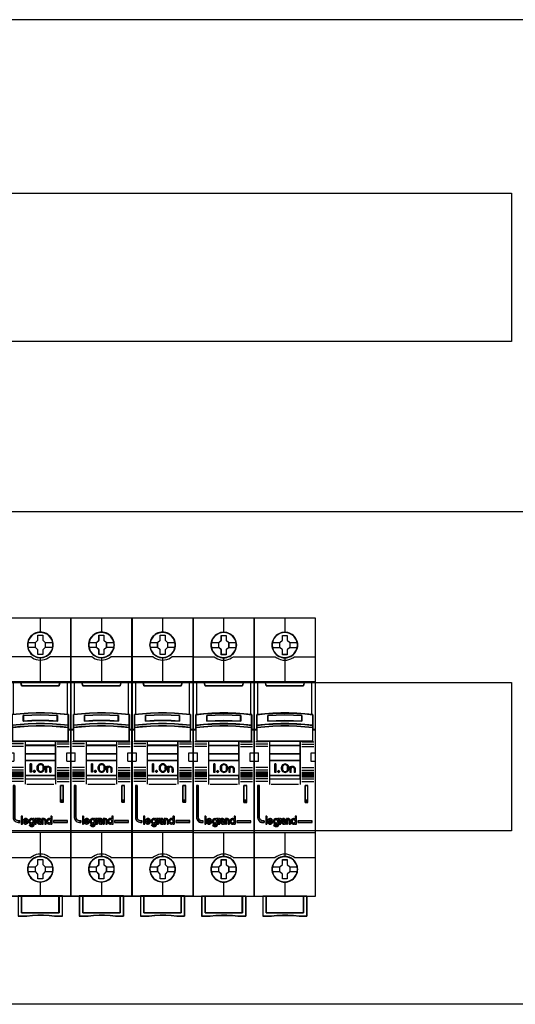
# Model space of a CAD drawing. Header units: millimetres. Extents: x 203 to 3426, y 719 to 2381.
# Tile 34 of 185: x 2545 to 2560, y 1078 to 1108. Entities that reach past the tile are written whole.
import ezdxf

# ---------------------------------------------------------------- set-up
doc = ezdxf.new("R2010")
doc.units = ezdxf.units.MM
doc.layers.add('45', color=7, linetype='Continuous')
doc.layers.add('E_Legrand_obudowy', color=7, linetype='Continuous')

# ---------------------------------------------------------------- blocks, each defined once
blk = doc.blocks.new('XL3 160 wnękowa 6x24M')
at = {"layer": 'E_Legrand_obudowy'}
for points in [[(256.55, -422.17), (-257.68, -422.17)], [(-215.64, -475), (215.55, -475), (215.55, -520.11), (-215.64, -520.11), (-215.64, -475)], [(256.55, -571.91), (-257.68, -571.91)], [(-215.64, -623.89), (215.55, -623.89), (215.55, -669), (-215.64, -669), (-215.64, -623.89)], [(256.55, -721.83), (-257.68, -721.83)]]:
    blk.add_lwpolyline(points, dxfattribs=at)
blk = doc.blocks.new('S301 TX3')
at = {"layer": '45', "color": 7}
for points in [[(17.99, 40.87), (0, 40.87), (0, -40.87), (17.99, -40.87), (17.99, 40.87)], [(12.8, 32.97), (12.78, 33.42), (12.7, 33.88), (12.55, 34.31), (12.36, 34.73), (12.13, 35.12), (11.85, 35.47), (11.52, 35.79), (11.15, 36.07), (10.78, 36.31), (10.34, 36.5), (9.91, 36.62), (9.45, 36.71), (9, 36.73), (8.54, 36.71), (8.09, 36.62), (7.64, 36.5), (7.23, 36.31), (6.84, 36.07), (6.48, 35.79), (6.14, 35.47), (5.87, 35.12), (5.63, 34.73), (5.43, 34.31), (5.31, 33.88), (5.22, 33.42), (5.19, 32.97), (5.22, 32.53), (5.31, 32.09), (5.43, 31.65), (5.63, 31.24), (5.87, 30.84), (6.14, 30.48), (6.48, 30.16), (6.84, 29.88), (7.23, 29.65), (7.64, 29.47), (8.09, 29.33), (8.54, 29.24), (9, 29.22), (9.45, 29.24), (9.91, 29.33), (10.34, 29.47), (10.78, 29.65), (11.15, 29.88), (11.52, 30.16), (11.85, 30.48), (12.13, 30.84), (12.36, 31.24), (12.55, 31.65), (12.7, 32.09), (12.78, 32.53), (12.8, 32.97)], [(12.8, 32.97), (12.78, 33.42), (12.7, 33.88), (12.55, 34.31), (12.36, 34.73), (12.13, 35.12), (11.85, 35.47), (11.52, 35.79), (11.15, 36.07), (10.78, 36.31), (10.34, 36.5), (9.91, 36.62), (9.45, 36.71), (9, 36.73), (8.54, 36.71), (8.09, 36.62), (7.64, 36.5), (7.23, 36.31), (6.84, 36.07), (6.48, 35.79), (6.14, 35.47), (5.87, 35.12), (5.63, 34.73), (5.43, 34.31), (5.31, 33.88), (5.22, 33.42), (5.19, 32.97), (5.22, 32.53), (5.31, 32.09), (5.43, 31.65), (5.63, 31.24), (5.87, 30.84), (6.14, 30.48), (6.48, 30.16), (6.84, 29.88), (7.23, 29.65), (7.64, 29.47), (8.09, 29.33), (8.54, 29.24), (9, 29.22), (9.45, 29.24), (9.91, 29.33), (10.34, 29.47), (10.78, 29.65), (11.15, 29.88), (11.52, 30.16), (11.85, 30.48), (12.13, 30.84), (12.36, 31.24), (12.55, 31.65), (12.7, 32.09), (12.78, 32.53), (12.8, 32.97)], [(8.28, 35.83), (9.73, 35.83), (9.73, 34.4), (10.45, 33.7), (10.45, 32.27), (9.73, 31.55), (9.73, 30.13), (8.28, 30.13), (8.28, 31.55), (7.54, 32.27), (7.54, 33.7), (8.28, 34.4), (8.28, 35.83)], [(8.28, 35.83), (9.73, 35.83), (9.73, 35.83), (9.73, 34.4), (9.73, 34.4), (10.45, 33.7), (10.45, 33.7), (10.45, 32.27), (10.45, 32.27), (9.73, 31.55), (9.73, 31.55), (9.73, 30.13), (9.73, 30.13), (8.28, 30.13), (8.28, 30.13), (8.28, 31.55), (8.28, 31.55), (7.54, 32.27), (7.54, 32.27), (7.54, 33.7), (7.54, 33.7), (8.28, 34.4), (8.28, 34.4), (8.28, 35.83), (8.28, 35.83)], [(8.29, 35.81), (9.72, 35.81), (9.72, 34.39), (10.43, 33.69), (10.43, 32.27), (9.72, 31.56), (9.72, 30.15), (8.29, 30.15), (8.29, 31.56), (7.56, 32.27), (7.56, 33.69), (8.29, 34.39), (8.29, 35.81)], [(7.81, 12.97), (10.17, 12.97), (12.53, 12.88), (14.89, 12.72), (17.24, 12.49), (17.24, 9.35), (17.24, 8.68), (17.24, 8.05), (17.99, 8.05), (17.99, 22.17), (16.98, 22.17), (14.81, 22.17), (14.49, 20.99), (3.49, 20.99), (3.18, 22.17), (1, 22.17), (0, 22.17), (0, 8.05), (0.75, 8.05), (0.75, 8.68), (0.75, 9.35), (0.75, 12.49), (3.09, 12.72), (5.45, 12.88), (7.81, 12.97)], [(3.49, 20.95), (14.5, 20.95), (14.82, 22.17), (8.99, 22.17), (3.17, 22.17), (3.49, 20.95)], [(12.53, 9.75), (14.89, 9.59), (17.24, 9.35), (17.24, 12.51), (14.89, 12.74), (12.53, 12.91), (10.17, 13), (7.81, 13), (5.45, 12.91), (3.09, 12.74), (0.74, 12.51), (0.74, 9.35), (3.09, 9.59), (5.45, 9.75), (7.81, 9.83), (10.17, 9.83), (12.53, 9.75)], [(14, 12.22), (14, 10.55), (11.5, 10.69), (8.99, 10.73), (6.49, 10.69), (3.99, 10.55), (3.99, 12.22), (6.49, 12.36), (8.99, 12.41), (11.5, 12.36), (14, 12.22)], [(11.5, 10.69), (14, 10.55), (14, 12.22), (11.5, 12.36), (8.99, 12.41), (6.49, 12.36), (3.99, 12.22), (3.99, 10.55), (6.49, 10.69), (8.99, 10.73), (11.5, 10.69)], [(14.89, 9.62), (12.53, 9.78), (10.17, 9.87), (7.81, 9.87), (5.45, 9.78), (3.09, 9.62), (0.74, 9.37), (0.74, 8.68), (3.09, 8.93), (5.45, 9.09), (7.81, 9.18), (10.17, 9.18), (12.53, 9.09), (14.89, 8.93), (17.24, 8.68), (17.24, 9.37), (14.89, 9.62)], [(12.53, 9.12), (10.17, 9.2), (7.81, 9.2), (5.45, 9.12), (3.09, 8.96), (0.74, 8.71), (0.74, 8.08), (0.74, 4.69), (4.5, 4.69), (13.49, 4.69), (17.24, 4.69), (17.24, 8.08), (17.24, 8.71), (14.89, 8.96), (12.53, 9.12)], [(4.49, 3.43), (13.5, 3.43), (13.5, 4.72), (4.49, 4.72), (4.49, 3.43)], [(13.5, 3.47), (4.49, 3.47), (4.49, 0.96), (13.5, 0.96), (13.5, 3.47)], [(13.5, 1), (4.49, 1), (4.49, -1), (13.5, -1), (13.5, 1)], [(4.49, -5.43), (13.5, -5.43), (13.5, -0.96), (4.49, -0.96), (4.49, -5.43)], [(6.35, -1.98), (6.35, -4.48), (6.05, -4.48), (6.05, -1.98), (6.35, -1.98)], [(10.05, -2.72), (10.09, -2.97), (10.09, -3.48), (10.05, -3.74), (9.94, -3.98), (9.79, -4.19), (9.58, -4.34), (9.33, -4.44), (9.07, -4.48), (8.8, -4.44), (8.56, -4.34), (8.35, -4.19), (8.19, -3.98), (8.09, -3.74), (8.05, -3.48), (8.05, -2.97), (8.09, -2.72), (8.19, -2.48), (8.35, -2.27), (8.56, -2.12), (8.8, -2.02), (9.07, -1.98), (9.33, -2.02), (9.58, -2.12), (9.79, -2.27), (9.94, -2.48), (10.05, -2.72)], [(9.83, -3.49), (9.83, -2.97), (9.79, -2.75), (9.69, -2.54), (9.52, -2.37), (9.3, -2.26), (9.07, -2.22), (8.83, -2.26), (8.62, -2.37), (8.44, -2.54), (8.34, -2.75), (8.3, -2.97), (8.3, -3.49), (8.34, -3.71), (8.44, -3.92), (8.62, -4.09), (8.83, -4.2), (9.07, -4.23), (9.3, -4.2), (9.52, -4.09), (9.69, -3.92), (9.79, -3.71), (9.83, -3.49)], [(11.01, -2.77), (11.26, -2.72), (11.5, -2.74), (11.74, -2.84), (11.92, -3.01), (12.04, -3.23), (12.08, -3.48), (12.08, -4.48), (11.82, -4.48), (11.82, -3.48), (11.78, -3.28), (11.68, -3.11), (11.51, -3), (11.31, -2.96), (11.11, -3), (10.96, -3.11), (10.84, -3.28), (10.8, -3.48), (10.8, -4.48), (10.55, -4.48), (10.55, -2.72), (10.8, -2.72), (10.8, -2.91), (11.01, -2.77)], [(13.5, -5.39), (4.49, -5.39), (4.49, -6.42), (13.5, -6.42), (13.5, -5.39)], [(7.43, -4.08), (7.47, -4.21), (7.43, -4.34), (7.34, -4.44), (7.2, -4.48), (7.06, -4.44), (6.97, -4.34), (6.93, -4.21), (6.97, -4.08), (7.06, -3.98), (7.2, -3.95), (7.34, -3.98), (7.43, -4.08)], [(2.93, -19.22), (2.93, -18.73), (2.52, -18.73), (2.25, -18.69), (2.01, -18.59), (1.8, -18.44), (1.64, -18.23), (1.53, -17.99), (1.5, -17.73), (1.5, -8.35), (1, -8.35), (1, -17.73), (1.03, -18.06), (1.14, -18.38), (1.32, -18.66), (1.57, -18.89), (1.86, -19.07), (2.18, -19.18), (2.52, -19.22), (2.93, -19.22)], [(14.95, -8.35), (14.95, -13.31), (15.79, -13.31), (15.79, -8.35), (14.95, -8.35)], [(15.61, -12.76), (15.64, -12.89), (15.61, -13.03), (15.51, -13.12), (15.37, -13.16), (15.24, -13.12), (15.15, -13.03), (15.11, -12.89), (15.15, -12.76), (15.24, -12.66), (15.37, -12.63), (15.51, -12.66), (15.61, -12.76)], [(3.71, -19.69), (3.71, -17.4), (3.41, -17.4), (3.41, -19.69), (3.71, -19.69)], [(16.99, -18.69), (12.86, -18.69), (12.86, -19.22), (16.99, -19.22), (16.99, -18.69)], [(12.79, -32.99), (12.77, -32.54), (12.7, -32.08), (12.54, -31.65), (12.36, -31.24), (12.13, -30.84), (11.85, -30.49), (11.52, -30.17), (11.15, -29.89), (10.77, -29.65), (10.34, -29.46), (9.91, -29.34), (9.45, -29.25), (8.99, -29.23), (8.54, -29.25), (8.09, -29.34), (7.64, -29.46), (7.22, -29.65), (6.83, -29.89), (6.47, -30.17), (6.14, -30.49), (5.87, -30.84), (5.62, -31.24), (5.43, -31.65), (5.3, -32.08), (5.21, -32.54), (5.19, -32.99), (5.21, -33.44), (5.3, -33.87), (5.43, -34.31), (5.62, -34.72), (5.87, -35.12), (6.14, -35.48), (6.47, -35.8), (6.83, -36.08), (7.22, -36.31), (7.64, -36.49), (8.09, -36.63), (8.54, -36.72), (8.99, -36.74), (9.45, -36.72), (9.91, -36.63), (10.34, -36.49), (10.77, -36.31), (11.15, -36.08), (11.52, -35.8), (11.85, -35.48), (12.13, -35.12), (12.36, -34.72), (12.54, -34.31), (12.7, -33.87), (12.77, -33.44), (12.79, -32.99)], [(12.79, -32.99), (12.77, -32.54), (12.7, -32.08), (12.54, -31.65), (12.36, -31.24), (12.13, -30.84), (11.85, -30.49), (11.52, -30.17), (11.15, -29.89), (10.77, -29.65), (10.34, -29.46), (9.91, -29.34), (9.45, -29.25), (8.99, -29.23), (8.54, -29.25), (8.09, -29.34), (7.64, -29.46), (7.22, -29.65), (6.83, -29.89), (6.47, -30.17), (6.14, -30.49), (5.87, -30.84), (5.62, -31.24), (5.43, -31.65), (5.3, -32.08), (5.21, -32.54), (5.19, -32.99), (5.21, -33.44), (5.3, -33.87), (5.43, -34.31), (5.62, -34.72), (5.87, -35.12), (6.14, -35.48), (6.47, -35.8), (6.83, -36.08), (7.22, -36.31), (7.64, -36.49), (8.09, -36.63), (8.54, -36.72), (8.99, -36.74), (9.45, -36.72), (9.91, -36.63), (10.34, -36.49), (10.77, -36.31), (11.15, -36.08), (11.52, -35.8), (11.85, -35.48), (12.13, -35.12), (12.36, -34.72), (12.54, -34.31), (12.7, -33.87), (12.77, -33.44), (12.79, -32.99)], [(12.77, -32.99), (12.75, -32.54), (12.68, -32.09), (12.52, -31.66), (12.35, -31.24), (12.11, -30.85), (11.83, -30.5), (11.5, -30.19), (11.14, -29.91), (10.76, -29.67), (10.33, -29.48), (9.9, -29.35), (9.45, -29.27), (8.99, -29.24), (8.54, -29.27), (8.09, -29.35), (7.64, -29.48), (7.23, -29.67), (6.84, -29.91), (6.48, -30.19), (6.15, -30.5), (5.88, -30.85), (5.64, -31.24), (5.44, -31.66), (5.32, -32.09), (5.23, -32.54), (5.2, -32.99), (5.23, -33.44), (5.32, -33.87), (5.44, -34.3), (5.64, -34.71), (5.88, -35.11), (6.15, -35.46), (6.48, -35.79), (6.84, -36.06), (7.23, -36.29), (7.64, -36.48), (8.09, -36.61), (8.54, -36.7), (8.99, -36.72), (9.45, -36.7), (9.9, -36.61), (10.33, -36.48), (10.76, -36.29), (11.14, -36.06), (11.5, -35.79), (11.83, -35.46), (12.11, -35.11), (12.35, -34.71), (12.52, -34.3), (12.68, -33.87), (12.75, -33.44), (12.77, -32.99)], [(8.28, -30.13), (9.72, -30.13), (9.72, -31.56), (10.45, -32.27), (10.45, -33.69), (9.72, -34.41), (9.72, -35.83), (8.28, -35.83), (8.28, -34.41), (7.54, -33.69), (7.54, -32.27), (8.28, -31.56), (8.28, -30.13)], [(8.28, -30.13), (9.72, -30.13), (9.72, -30.13), (9.72, -31.56), (9.72, -31.56), (10.45, -32.27), (10.45, -32.27), (10.45, -33.69), (10.45, -33.69), (9.72, -34.41), (9.72, -34.41), (9.72, -35.83), (9.72, -35.83), (8.28, -35.83), (8.28, -35.83), (8.28, -34.41), (8.28, -34.41), (7.54, -33.69), (7.54, -33.69), (7.54, -32.27), (7.54, -32.27), (8.28, -31.56), (8.28, -31.56), (8.28, -30.13), (8.28, -30.13)], [(8.29, -30.15), (9.71, -30.15), (9.71, -31.57), (10.43, -32.27), (10.43, -33.69), (9.71, -34.4), (9.71, -35.81), (8.29, -35.81), (8.29, -34.4), (7.55, -33.69), (7.55, -32.27), (8.29, -31.57), (8.29, -30.15)], [(14.5, -40.84), (14.5, -45.79), (3.49, -45.79), (3.49, -40.84), (2.49, -40.84), (2.49, -46.79), (5.04, -46.79), (6.66, -46.61), (8.29, -46.52), (9.92, -46.52), (11.55, -46.61), (13.18, -46.79), (15.49, -46.79), (15.49, -40.84), (14.5, -40.84)], [(8.99, -40.84), (3.49, -40.84), (3.49, -45.79), (14.5, -45.79), (14.5, -40.84), (8.99, -40.84)], [(14.5, -45.79), (14.5, -40.84), (8.99, -40.84), (3.49, -40.84), (3.49, -45.79), (14.5, -45.79)]]:
    blk.add_lwpolyline(points, close=True, dxfattribs=at)
at = {"layer": '45', "color": 139}
for points in [[(17.99, 40.87), (0, 40.87), (0, -40.87), (17.99, -40.87), (17.99, 40.87)], [(12.78, 32.97), (12.76, 33.42), (12.69, 33.87), (12.53, 34.3), (12.35, 34.72), (12.11, 35.11), (11.84, 35.46), (11.5, 35.77), (11.14, 36.05), (10.77, 36.29), (10.34, 36.48), (9.9, 36.61), (9.45, 36.69), (9, 36.72), (8.54, 36.69), (8.1, 36.61), (7.65, 36.48), (7.24, 36.29), (6.85, 36.05), (6.49, 35.77), (6.15, 35.46), (5.89, 35.11), (5.64, 34.72), (5.44, 34.3), (5.33, 33.87), (5.24, 33.42), (5.2, 32.97), (5.24, 32.53), (5.33, 32.09), (5.44, 31.66), (5.64, 31.25), (5.89, 30.85), (6.15, 30.5), (6.49, 30.18), (6.85, 29.9), (7.24, 29.67), (7.65, 29.48), (8.1, 29.35), (8.54, 29.26), (9, 29.24), (9.45, 29.26), (9.9, 29.35), (10.34, 29.48), (10.77, 29.67), (11.14, 29.9), (11.5, 30.18), (11.84, 30.5), (12.11, 30.85), (12.35, 31.25), (12.53, 31.66), (12.69, 32.09), (12.76, 32.53), (12.78, 32.97)], [(12.71, 32.97), (12.63, 33.69), (12.43, 34.38), (12.08, 35.01), (11.62, 35.57), (11.06, 36.02), (10.42, 36.36), (9.72, 36.57), (8.99, 36.64), (8.27, 36.57), (7.57, 36.36), (6.93, 36.02), (6.37, 35.57), (5.9, 35.01), (5.56, 34.38), (5.35, 33.69), (5.27, 32.97), (5.35, 32.26), (5.56, 31.57), (5.9, 30.94), (6.37, 30.38), (6.93, 29.93), (7.57, 29.59), (8.27, 29.38), (8.99, 29.31), (9.72, 29.38), (10.42, 29.59), (11.06, 29.93), (11.62, 30.38), (12.08, 30.94), (12.43, 31.57), (12.63, 32.26), (12.71, 32.97)], [(12.7, 32.98), (12.63, 33.69), (12.43, 34.38), (12.08, 35.02), (11.62, 35.57), (11.06, 36.02), (10.41, 36.36), (9.71, 36.57), (8.99, 36.64), (8.27, 36.57), (7.57, 36.36), (6.93, 36.02), (6.36, 35.57), (5.91, 35.02), (5.56, 34.38), (5.35, 33.69), (5.28, 32.98), (5.35, 32.26), (5.56, 31.57), (5.91, 30.95), (6.36, 30.38), (6.93, 29.93), (7.57, 29.6), (8.27, 29.38), (8.99, 29.31), (9.71, 29.38), (10.41, 29.6), (11.06, 29.93), (11.62, 30.38), (12.08, 30.95), (12.43, 31.57), (12.63, 32.26), (12.7, 32.98)], [(12.52, 9.1), (10.17, 9.18), (7.81, 9.18), (5.46, 9.1), (3.1, 8.94), (0.76, 8.7), (0.76, 8.07), (0.76, 4.7), (4.5, 4.7), (13.48, 4.7), (17.22, 4.7), (17.22, 8.07), (17.22, 8.7), (14.87, 8.94), (12.52, 9.1)], [(7.47, -4.21), (7.43, -4.08), (7.34, -3.98), (7.2, -3.95), (7.06, -3.98), (6.97, -4.08), (6.93, -4.21), (6.97, -4.34), (7.06, -4.44), (7.2, -4.48), (7.34, -4.44), (7.43, -4.34), (7.47, -4.21)], [(15.64, -12.89), (15.61, -12.76), (15.51, -12.66), (15.37, -12.63), (15.24, -12.66), (15.15, -12.76), (15.11, -12.89), (15.15, -13.03), (15.24, -13.12), (15.37, -13.16), (15.51, -13.12), (15.61, -13.03), (15.64, -12.89)], [(6.42, -19.4), (6.52, -19.39), (6.61, -19.36), (6.69, -19.32), (6.76, -19.26), (6.82, -19.18), (6.86, -19.11), (6.89, -19.01), (6.91, -18.91), (6.9, -18.82), (6.88, -18.72), (6.84, -18.64), (6.79, -18.54), (6.72, -18.48), (6.65, -18.43), (6.56, -18.39), (6.47, -18.37), (6.38, -18.37), (6.28, -18.39), (6.21, -18.43), (6.13, -18.48), (6.06, -18.54), (6.01, -18.64), (5.97, -18.72), (5.94, -18.82), (5.94, -18.91), (5.95, -19.01), (5.98, -19.11), (6.03, -19.18), (6.09, -19.26), (6.17, -19.32), (6.25, -19.36), (6.33, -19.39), (6.42, -19.4)], [(8.92, -19.12), (8.88, -18.98), (8.77, -18.87), (8.63, -18.83), (8.49, -18.87), (8.38, -18.98), (8.34, -19.12), (8.38, -19.26), (8.49, -19.36), (8.63, -19.4), (8.77, -19.36), (8.88, -19.26), (8.92, -19.12)], [(11.61, -19.4), (11.7, -19.39), (11.79, -19.36), (11.87, -19.32), (11.94, -19.26), (12, -19.18), (12.05, -19.11), (12.08, -19.01), (12.09, -18.91), (12.09, -18.82), (12.07, -18.72), (12.03, -18.64), (11.97, -18.54), (11.9, -18.48), (11.83, -18.43), (11.75, -18.39), (11.66, -18.37), (11.56, -18.37), (11.48, -18.39), (11.39, -18.43), (11.31, -18.48), (11.25, -18.54), (11.19, -18.64), (11.15, -18.72), (11.13, -18.82), (11.13, -18.91), (11.14, -19.01), (11.17, -19.11), (11.22, -19.18), (11.28, -19.26), (11.35, -19.32), (11.43, -19.36), (11.52, -19.39), (11.61, -19.4)], [(12.7, -32.98), (12.63, -32.26), (12.43, -31.57), (12.08, -30.94), (11.62, -30.38), (11.06, -29.93), (10.41, -29.59), (9.71, -29.38), (8.99, -29.31), (8.27, -29.38), (7.57, -29.59), (6.93, -29.93), (6.36, -30.38), (5.91, -30.94), (5.56, -31.57), (5.35, -32.26), (5.28, -32.98), (5.35, -33.69), (5.56, -34.38), (5.91, -35.01), (6.36, -35.57), (6.93, -36.02), (7.57, -36.36), (8.27, -36.57), (8.99, -36.65), (9.71, -36.57), (10.41, -36.36), (11.06, -36.02), (11.62, -35.57), (12.08, -35.01), (12.43, -34.38), (12.63, -33.69), (12.7, -32.98)]]:
    blk.add_lwpolyline(points, close=True, dxfattribs=at)
at = {"layer": '45', "color": 59}
for points in [[(17.97, 40.86), (0.02, 40.86), (0.02, -40.85), (17.97, -40.85), (17.97, 40.86)], [(7.81, 12.98), (10.17, 12.98), (12.52, 12.89), (14.87, 12.72), (17.22, 12.49), (17.22, 9.37), (17.22, 8.7), (17.22, 8.07), (17.97, 8.07), (17.97, 22.15), (16.97, 22.15), (14.8, 22.15), (14.48, 20.97), (3.51, 20.97), (3.19, 22.15), (1.02, 22.15), (0.02, 22.15), (0.02, 8.07), (0.76, 8.07), (0.76, 8.7), (0.76, 9.37), (0.76, 12.49), (3.1, 12.72), (5.46, 12.89), (7.81, 12.98)], [(3.49, 20.95), (14.5, 20.95), (14.82, 22.17), (8.99, 22.17), (3.17, 22.17), (3.49, 20.95)], [(12.53, 9.75), (14.89, 9.59), (17.24, 9.35), (17.24, 12.51), (14.89, 12.74), (12.53, 12.91), (10.17, 13), (7.81, 13), (5.45, 12.91), (3.09, 12.74), (0.74, 12.51), (0.74, 9.35), (3.09, 9.59), (5.45, 9.75), (7.81, 9.83), (10.17, 9.83), (12.53, 9.75)], [(14, 12.22), (14, 10.55), (11.5, 10.69), (8.99, 10.73), (6.49, 10.69), (3.99, 10.55), (3.99, 12.22), (6.49, 12.36), (8.99, 12.41), (11.5, 12.36), (14, 12.22)], [(11.5, 10.69), (14, 10.55), (14, 12.22), (11.5, 12.36), (8.99, 12.41), (6.49, 12.36), (3.99, 12.22), (3.99, 10.55), (6.49, 10.69), (8.99, 10.73), (11.5, 10.69)], [(11.49, 10.7), (13.98, 10.57), (13.98, 12.21), (11.49, 12.35), (8.99, 12.39), (6.5, 12.35), (4, 12.21), (4, 10.57), (6.5, 10.7), (8.99, 10.75), (11.49, 10.7)], [(14.89, 9.62), (12.53, 9.78), (10.17, 9.87), (7.81, 9.87), (5.45, 9.78), (3.09, 9.62), (0.74, 9.37), (0.74, 8.68), (3.09, 8.93), (5.45, 9.09), (7.81, 9.18), (10.17, 9.18), (12.53, 9.09), (14.89, 8.93), (17.24, 8.68), (17.24, 9.37), (14.89, 9.62)], [(12.53, 9.12), (10.17, 9.2), (7.81, 9.2), (5.45, 9.12), (3.09, 8.96), (0.74, 8.71), (0.74, 8.08), (0.74, 4.69), (4.5, 4.69), (13.49, 4.69), (17.24, 4.69), (17.24, 8.08), (17.24, 8.71), (14.89, 8.96), (12.53, 9.12)], [(14.87, 9.61), (12.52, 9.77), (10.17, 9.85), (7.81, 9.85), (5.46, 9.77), (3.1, 9.61), (0.76, 9.37), (0.76, 8.7), (3.1, 8.94), (5.46, 9.1), (7.81, 9.18), (10.17, 9.18), (12.52, 9.1), (14.87, 8.94), (17.22, 8.7), (17.22, 9.37), (14.87, 9.61)], [(4.49, 3.43), (13.5, 3.43), (13.5, 4.72), (4.49, 4.72), (4.49, 3.43)], [(13.5, 3.47), (4.49, 3.47), (4.49, 0.96), (13.5, 0.96), (13.5, 3.47)], [(4.5, 3.45), (13.48, 3.45), (13.48, 4.71), (4.5, 4.71), (4.5, 3.45)], [(13.48, 3.45), (4.5, 3.45), (4.5, 0.98), (13.48, 0.98), (13.48, 3.45)], [(13.5, 1), (4.49, 1), (4.49, -1), (13.5, -1), (13.5, 1)], [(13.48, 0.98), (4.5, 0.98), (4.5, -0.98), (13.48, -0.98), (13.48, 0.98)], [(4.49, -5.43), (13.5, -5.43), (13.5, -0.96), (4.49, -0.96), (4.49, -5.43)], [(6.35, -1.98), (6.35, -4.48), (6.05, -4.48), (6.05, -1.98), (6.35, -1.98)], [(10.05, -2.72), (10.09, -2.97), (10.09, -3.48), (10.05, -3.74), (9.94, -3.98), (9.79, -4.19), (9.58, -4.34), (9.33, -4.44), (9.07, -4.48), (8.8, -4.44), (8.56, -4.34), (8.35, -4.19), (8.19, -3.98), (8.09, -3.74), (8.05, -3.48), (8.05, -2.97), (8.09, -2.72), (8.19, -2.48), (8.35, -2.27), (8.56, -2.12), (8.8, -2.02), (9.07, -1.98), (9.33, -2.02), (9.58, -2.12), (9.79, -2.27), (9.94, -2.48), (10.05, -2.72)], [(9.83, -3.49), (9.83, -2.97), (9.79, -2.75), (9.69, -2.54), (9.52, -2.37), (9.3, -2.26), (9.07, -2.22), (8.83, -2.26), (8.62, -2.37), (8.44, -2.54), (8.34, -2.75), (8.3, -2.97), (8.3, -3.49), (8.34, -3.71), (8.44, -3.92), (8.62, -4.09), (8.83, -4.2), (9.07, -4.23), (9.3, -4.2), (9.52, -4.09), (9.69, -3.92), (9.79, -3.71), (9.83, -3.49)], [(9.81, -3.48), (9.81, -2.98), (9.78, -2.76), (9.68, -2.55), (9.5, -2.38), (9.3, -2.28), (9.07, -2.24), (8.84, -2.28), (8.63, -2.38), (8.46, -2.55), (8.36, -2.76), (8.32, -2.98), (8.32, -3.48), (8.36, -3.7), (8.46, -3.91), (8.63, -4.07), (8.84, -4.18), (9.07, -4.21), (9.3, -4.18), (9.5, -4.07), (9.68, -3.91), (9.78, -3.7), (9.81, -3.48)], [(11.01, -2.77), (11.26, -2.72), (11.5, -2.74), (11.74, -2.84), (11.92, -3.01), (12.04, -3.23), (12.08, -3.48), (12.08, -4.48), (11.82, -4.48), (11.82, -3.48), (11.78, -3.28), (11.68, -3.11), (11.51, -3), (11.31, -2.96), (11.11, -3), (10.96, -3.11), (10.84, -3.28), (10.8, -3.48), (10.8, -4.48), (10.55, -4.48), (10.55, -2.72), (10.8, -2.72), (10.8, -2.91), (11.01, -2.77)], [(13.5, -5.39), (4.49, -5.39), (4.49, -6.42), (13.5, -6.42), (13.5, -5.39)], [(13.48, -5.41), (4.5, -5.41), (4.5, -6.4), (13.48, -6.4), (13.48, -5.41)], [(7.43, -4.08), (7.47, -4.21), (7.43, -4.34), (7.34, -4.44), (7.2, -4.48), (7.06, -4.44), (6.97, -4.34), (6.93, -4.21), (6.97, -4.08), (7.06, -3.98), (7.2, -3.95), (7.34, -3.98), (7.43, -4.08)], [(14.95, -8.35), (14.95, -13.31), (15.79, -13.31), (15.79, -8.35), (14.95, -8.35)], [(15.61, -12.76), (15.64, -12.89), (15.61, -13.03), (15.51, -13.12), (15.37, -13.16), (15.24, -13.12), (15.15, -13.03), (15.11, -12.89), (15.15, -12.76), (15.24, -12.66), (15.37, -12.63), (15.51, -12.66), (15.61, -12.76)], [(3.73, -19.71), (3.73, -17.38), (3.39, -17.38), (3.39, -19.71), (3.73, -19.71)], [(3.89, -18.95), (3.92, -19.1), (3.98, -19.26), (4.06, -19.38), (4.16, -19.5), (4.28, -19.6), (4.43, -19.67), (4.58, -19.7), (4.73, -19.71), (4.88, -19.68), (5.03, -19.63), (5.16, -19.54), (5.27, -19.44), (5.37, -19.3), (5.44, -19.16), (5.09, -19.16), (5.03, -19.23), (4.96, -19.3), (4.88, -19.35), (4.81, -19.38), (4.72, -19.4), (4.63, -19.38), (4.55, -19.37), (4.46, -19.34), (4.38, -19.28), (4.32, -19.22), (4.27, -19.14), (4.24, -19.05), (4.21, -18.97), (5.48, -18.97), (5.48, -18.81), (5.45, -18.64), (5.38, -18.5), (5.3, -18.37), (5.2, -18.26), (5.06, -18.16), (4.92, -18.11), (4.77, -18.07), (4.62, -18.07), (4.46, -18.09), (4.32, -18.15), (4.19, -18.25), (4.07, -18.35), (3.99, -18.49), (3.93, -18.64), (3.89, -18.79), (3.89, -18.95)], [(5.07, -18.59), (5.11, -18.68), (4.25, -18.68), (4.3, -18.59), (4.36, -18.51), (4.43, -18.46), (4.52, -18.41), (4.6, -18.39), (4.68, -18.37), (4.77, -18.39), (4.86, -18.41), (4.94, -18.46), (5.01, -18.51), (5.07, -18.59)], [(5.11, -18.68), (4.25, -18.68), (4.3, -18.59), (4.36, -18.51), (4.43, -18.46), (4.52, -18.41), (4.6, -18.39), (4.68, -18.37), (4.77, -18.39), (4.86, -18.41), (4.94, -18.46), (5.01, -18.51), (5.07, -18.59), (5.11, -18.68)], [(5.72, -18.5), (5.66, -18.65), (5.63, -18.8), (5.63, -18.96), (5.66, -19.11), (5.72, -19.25), (5.81, -19.39), (5.91, -19.5), (6.04, -19.59), (6.18, -19.65), (6.33, -19.69), (6.48, -19.7), (6.63, -19.67), (6.77, -19.62), (6.91, -19.53), (6.91, -19.85), (6.87, -19.99), (6.76, -20.08), (6.63, -20.12), (6.42, -20.12), (6.24, -20.08), (6.07, -19.99), (5.68, -19.99), (5.81, -20.17), (5.99, -20.31), (6.2, -20.41), (6.42, -20.43), (6.63, -20.43), (6.81, -20.41), (6.97, -20.32), (7.1, -20.2), (7.19, -20.03), (7.22, -19.85), (7.22, -18.07), (6.91, -18.07), (6.91, -18.23), (6.77, -18.14), (6.63, -18.09), (6.48, -18.07), (6.33, -18.08), (6.18, -18.11), (6.04, -18.17), (5.91, -18.26), (5.81, -18.37), (5.72, -18.5)], [(6.82, -19.18), (6.76, -19.26), (6.69, -19.32), (6.61, -19.36), (6.52, -19.39), (6.42, -19.4), (6.33, -19.39), (6.25, -19.36), (6.17, -19.32), (6.09, -19.26), (6.03, -19.18), (5.98, -19.11), (5.95, -19.01), (5.94, -18.91), (5.94, -18.82), (5.97, -18.72), (6.01, -18.64), (6.06, -18.54), (6.13, -18.48), (6.21, -18.43), (6.28, -18.39), (6.38, -18.37), (6.47, -18.37), (6.56, -18.39), (6.65, -18.43), (6.72, -18.48), (6.79, -18.54), (6.84, -18.64), (6.88, -18.72), (6.9, -18.82), (6.91, -18.91), (6.89, -19.01), (6.86, -19.11), (6.82, -19.18)], [(6.01, -18.64), (6.06, -18.54), (6.13, -18.48), (6.21, -18.43), (6.28, -18.39), (6.38, -18.37), (6.47, -18.37), (6.56, -18.39), (6.65, -18.43), (6.72, -18.48), (6.79, -18.54), (6.84, -18.64), (6.88, -18.72), (6.9, -18.82), (6.91, -18.91), (6.89, -19.01), (6.86, -19.11), (6.82, -19.18), (6.76, -19.26), (6.69, -19.32), (6.61, -19.36), (6.52, -19.39), (6.42, -19.4), (6.33, -19.39), (6.25, -19.36), (6.17, -19.32), (6.09, -19.26), (6.03, -19.18), (5.98, -19.11), (5.95, -19.01), (5.94, -18.91), (5.94, -18.82), (5.97, -18.72), (6.01, -18.64)], [(7.45, -18.07), (7.45, -19.71), (7.77, -19.71), (7.77, -18.89), (7.8, -18.72), (7.88, -18.56), (8, -18.44), (8.14, -18.35), (8.31, -18.3), (8.31, -18.07), (8.03, -18.11), (7.77, -18.24), (7.77, -18.07), (7.45, -18.07)], [(7.46, -18.09), (7.46, -19.69), (7.78, -19.69), (7.78, -18.89), (7.8, -18.73), (7.88, -18.57), (7.99, -18.45), (8.13, -18.37), (8.29, -18.32), (8.29, -18.09), (8.02, -18.12), (7.78, -18.26), (7.78, -18.09), (7.46, -18.09)], [(8.1, -18.86), (8.04, -19.03), (8.04, -19.22), (8.1, -19.38), (8.21, -19.54), (8.36, -19.64), (8.55, -19.7), (8.73, -19.7), (8.91, -19.64), (8.91, -19.71), (9.23, -19.71), (9.23, -18.53), (9.19, -18.35), (9.09, -18.2), (8.93, -18.11), (8.75, -18.07), (8.48, -18.07), (8.48, -18.3), (8.67, -18.3), (8.79, -18.33), (8.87, -18.42), (8.91, -18.53), (8.91, -18.6), (8.73, -18.54), (8.55, -18.54), (8.36, -18.6), (8.21, -18.71), (8.1, -18.86)], [(8.88, -18.98), (8.92, -19.12), (8.88, -19.26), (8.77, -19.36), (8.63, -19.4), (8.49, -19.36), (8.38, -19.26), (8.34, -19.12), (8.38, -18.98), (8.49, -18.87), (8.63, -18.83), (8.77, -18.87), (8.88, -18.98)], [(8.34, -19.12), (8.38, -18.98), (8.49, -18.87), (8.63, -18.83), (8.77, -18.87), (8.88, -18.98), (8.92, -19.12), (8.88, -19.26), (8.77, -19.36), (8.63, -19.4), (8.49, -19.36), (8.38, -19.26), (8.34, -19.12)], [(9.47, -18.07), (9.47, -19.71), (9.78, -19.71), (9.78, -18.66), (9.82, -18.52), (9.92, -18.42), (10.06, -18.38), (10.21, -18.42), (10.3, -18.52), (10.34, -18.66), (10.34, -19.71), (10.66, -19.71), (10.66, -18.66), (10.63, -18.49), (10.56, -18.32), (10.45, -18.2), (10.29, -18.12), (10.13, -18.07), (9.94, -18.08), (9.78, -18.13), (9.78, -18.07), (9.47, -18.07)], [(9.49, -18.09), (9.49, -19.69), (9.79, -19.69), (9.79, -18.66), (9.83, -18.52), (9.93, -18.43), (10.06, -18.39), (10.2, -18.43), (10.29, -18.52), (10.33, -18.66), (10.33, -19.69), (10.64, -19.69), (10.64, -18.66), (10.61, -18.5), (10.55, -18.34), (10.44, -18.22), (10.29, -18.14), (10.13, -18.09), (9.95, -18.1), (9.79, -18.15), (9.79, -18.09), (9.49, -18.09)], [(10.82, -18.81), (10.82, -18.98), (10.85, -19.13), (10.91, -19.26), (10.99, -19.4), (11.1, -19.51), (11.23, -19.6), (11.36, -19.67), (11.51, -19.7), (11.66, -19.71), (11.81, -19.68), (11.96, -19.63), (12.08, -19.54), (12.08, -19.71), (12.4, -19.71), (12.4, -17.38), (12.08, -17.38), (12.08, -18.24), (11.96, -18.16), (11.81, -18.11), (11.66, -18.08), (11.51, -18.09), (11.36, -18.12), (11.23, -18.18), (11.1, -18.27), (10.99, -18.38), (10.91, -18.51), (10.85, -18.66), (10.82, -18.81)], [(11.75, -18.39), (11.83, -18.43), (11.9, -18.48), (11.97, -18.54), (12.03, -18.64), (12.07, -18.72), (12.09, -18.82), (12.09, -18.91), (12.08, -19.01), (12.05, -19.11), (12, -19.18), (11.94, -19.26), (11.87, -19.32), (11.79, -19.36), (11.7, -19.39), (11.61, -19.4), (11.52, -19.39), (11.43, -19.36), (11.35, -19.32), (11.28, -19.26), (11.22, -19.18), (11.17, -19.11), (11.14, -19.01), (11.13, -18.91), (11.13, -18.82), (11.15, -18.72), (11.19, -18.64), (11.25, -18.54), (11.31, -18.48), (11.39, -18.43), (11.48, -18.39), (11.56, -18.37), (11.66, -18.37), (11.75, -18.39)], [(11.15, -18.72), (11.19, -18.64), (11.25, -18.54), (11.31, -18.48), (11.39, -18.43), (11.48, -18.39), (11.56, -18.37), (11.66, -18.37), (11.75, -18.39), (11.83, -18.43), (11.9, -18.48), (11.97, -18.54), (12.03, -18.64), (12.07, -18.72), (12.09, -18.82), (12.09, -18.91), (12.08, -19.01), (12.05, -19.11), (12, -19.18), (11.94, -19.26), (11.87, -19.32), (11.79, -19.36), (11.7, -19.39), (11.61, -19.4), (11.52, -19.39), (11.43, -19.36), (11.35, -19.32), (11.28, -19.26), (11.22, -19.18), (11.17, -19.11), (11.14, -19.01), (11.13, -18.91), (11.13, -18.82), (11.15, -18.72)], [(16.97, -18.71), (12.88, -18.71), (12.88, -19.2), (16.97, -19.2), (16.97, -18.71)], [(14.5, -40.84), (14.5, -45.79), (3.49, -45.79), (3.49, -40.84), (2.49, -40.84), (2.49, -46.79), (5.04, -46.79), (6.66, -46.61), (8.29, -46.52), (9.92, -46.52), (11.55, -46.61), (13.18, -46.79), (15.49, -46.79), (15.49, -40.84), (14.5, -40.84)], [(14.48, -40.85), (14.48, -45.78), (3.51, -45.78), (3.51, -40.85), (2.51, -40.85), (2.51, -46.77), (5.05, -46.77), (6.67, -46.59), (8.29, -46.5), (9.92, -46.5), (11.55, -46.59), (13.17, -46.77), (15.47, -46.77), (15.47, -40.85), (14.48, -40.85)], [(8.99, -40.84), (3.49, -40.84), (3.49, -45.79), (14.5, -45.79), (14.5, -40.84), (8.99, -40.84)], [(14.5, -45.79), (14.5, -40.84), (8.99, -40.84), (3.49, -40.84), (3.49, -45.79), (14.5, -45.79)], [(8.99, -40.85), (3.5, -40.85), (3.5, -45.78), (14.48, -45.78), (14.48, -40.85), (8.99, -40.85)]]:
    blk.add_lwpolyline(points, close=True, dxfattribs=at)
at = {"layer": '45', "color": 139}
for points in [[(8.97, 40.87), (8.97, 36.6)], [(0, 29.55), (6.18, 29.55)], [(6.15, 29.55), (6.65, 29.19), (7.2, 28.9), (7.77, 28.7), (8.38, 28.57), (8.99, 28.53), (9.6, 28.57), (10.21, 28.7), (10.79, 28.9), (11.32, 29.19), (11.84, 29.55)], [(8.97, 29.35), (8.97, 22.13)], [(11.8, 29.55), (17.99, 29.55)], [(0, 22.17), (17.99, 22.17)], [(3.17, 22.17), (3.53, 20.95)], [(3.49, 20.99), (14.5, 20.99)], [(14.82, 22.17), (14.46, 20.95)], [(17.24, 12.48), (14.89, 12.72), (12.53, 12.9), (10.17, 13), (7.81, 13), (5.45, 12.9), (3.09, 12.72), (0.74, 12.48)], [(0.74, 12.51), (0.74, 4.69)], [(14, 12.19), (11.5, 12.36), (8.99, 12.41), (6.49, 12.36), (3.99, 12.19)], [(3.99, 10.55), (3.99, 12.22)], [(13.96, 10.55), (13.96, 12.22)], [(17.2, 4.69), (17.2, 12.51)], [(17.24, 9.35), (14.89, 9.61), (12.53, 9.78), (10.17, 9.87), (7.81, 9.87), (5.45, 9.78), (3.09, 9.61), (0.74, 9.35)], [(17.24, 8.68), (14.89, 8.94), (12.53, 9.11), (10.17, 9.2), (7.81, 9.2), (5.45, 9.11), (3.09, 8.94), (0.74, 8.68)], [(14, 10.55), (11.5, 10.71), (8.99, 10.77), (6.49, 10.71), (3.99, 10.55)], [(0.78, 8.09), (0, 8.09)], [(17.99, 8.09), (17.2, 8.09)], [(4.03, 4.46), (0.5, 4.46)], [(4.03, 3.87), (0.5, 3.87)], [(4.03, 3.09), (0.5, 3.09)], [(17.24, 4.72), (0.74, 4.72)], [(4.49, 4.72), (4.49, -6.42)], [(4.49, 4.72), (13.5, 4.72)], [(4.49, 3.47), (13.5, 3.47)], [(13.46, 4.72), (13.46, -6.42)], [(13.96, 4.46), (17.49, 4.46)], [(13.96, 3.87), (17.49, 3.87)], [(13.96, 3.09), (17.49, 3.09)], [(0, 1.25), (1.23, 1.25)], [(1.19, 1.25), (1.19, -1.25)], [(4.49, 1), (13.5, 1)], [(16.75, -1.25), (16.75, 1.25)], [(16.75, 1.25), (17.99, 1.25)], [(0, -1.22), (1.23, -1.22)], [(4.49, -0.96), (13.5, -0.96)], [(6.35, -1.98), (6.05, -1.98)], [(6.05, -1.98), (6.05, -4.48)], [(6.31, -1.98), (6.31, -4.48)], [(10.09, -3), (10.05, -2.74), (9.94, -2.49), (9.79, -2.27), (9.58, -2.12), (9.33, -2.02), (9.07, -1.98), (8.8, -2.02), (8.56, -2.12), (8.35, -2.27), (8.19, -2.49), (8.09, -2.74), (8.05, -3)], [(9.83, -3), (9.79, -2.77), (9.69, -2.55), (9.52, -2.37), (9.3, -2.26), (9.07, -2.22), (8.83, -2.26), (8.62, -2.37), (8.44, -2.55), (8.34, -2.77), (8.3, -3)], [(10.55, -2.72), (10.83, -2.72)], [(10.55, -2.72), (10.55, -4.48)], [(10.79, -2.72), (10.79, -2.94)], [(12.08, -3.5), (12.04, -3.25), (11.92, -3.02), (11.73, -2.84), (11.5, -2.74), (11.26, -2.72), (11.01, -2.77), (10.79, -2.91)], [(16.75, -1.22), (17.99, -1.22)], [(4.03, -3.05), (0.5, -3.05)], [(4.03, -3.84), (0.5, -3.84)], [(4.03, -4.43), (0.5, -4.43)], [(4.03, -4.83), (0.5, -4.83)], [(4.03, -5.12), (0.5, -5.12)], [(4.03, -5.41), (0.5, -5.41)], [(4.49, -5.39), (13.5, -5.39)], [(6.35, -4.44), (6.05, -4.44)], [(8.05, -3.5), (8.05, -2.96)], [(8.05, -3.46), (8.09, -3.72), (8.19, -3.97), (8.35, -4.18), (8.56, -4.34), (8.8, -4.44), (9.07, -4.48), (9.33, -4.44), (9.58, -4.34), (9.79, -4.18), (9.94, -3.97), (10.05, -3.72), (10.09, -3.46)], [(8.3, -3.5), (8.3, -2.96)], [(8.3, -3.46), (8.34, -3.69), (8.44, -3.91), (8.62, -4.09), (8.83, -4.19), (9.07, -4.23), (9.3, -4.19), (9.52, -4.09), (9.69, -3.91), (9.79, -3.69), (9.83, -3.46)], [(9.79, -3.5), (9.79, -2.96)], [(10.05, -3.5), (10.05, -2.96)], [(10.55, -4.44), (10.83, -4.44)], [(11.83, -3.5), (11.79, -3.29), (11.68, -3.12), (11.52, -3), (11.31, -2.96), (11.11, -3), (10.95, -3.12), (10.83, -3.29), (10.79, -3.5)], [(10.79, -3.46), (10.79, -4.48)], [(11.79, -3.46), (11.79, -4.48)], [(11.79, -4.44), (12.08, -4.44)], [(12.04, -3.46), (12.04, -4.48)], [(13.96, -3.05), (17.49, -3.05)], [(13.96, -3.84), (17.49, -3.84)], [(13.96, -4.43), (17.49, -4.43)], [(13.96, -4.83), (17.49, -4.83)], [(13.96, -5.12), (17.49, -5.12)], [(13.96, -5.41), (17.49, -5.41)], [(4.03, -5.81), (0.5, -5.81)], [(4.03, -6.4), (0.5, -6.4)], [(4.03, -7.18), (0.5, -7.18)], [(1, -8.35), (1, -17.73)], [(1, -8.35), (1.53, -8.35)], [(1.49, -8.35), (1.49, -17.73)], [(4.49, -6.38), (13.5, -6.38)], [(4.49, -6.38), (4.49, -8)], [(4.98, -7.96), (13, -7.96)], [(13.46, -6.38), (13.46, -8)], [(13.96, -5.81), (17.49, -5.81)], [(13.96, -6.4), (17.49, -6.4)], [(13.96, -7.18), (17.49, -7.18)], [(14.95, -13.31), (14.95, -8.35)], [(14.95, -8.35), (15.79, -8.35)], [(15.75, -13.31), (15.75, -8.35)], [(14.95, -13.27), (15.79, -13.27)], [(1, -17.7), (1.03, -18.04), (1.14, -18.36), (1.32, -18.65), (1.57, -18.89), (1.87, -19.07), (2.18, -19.18), (2.53, -19.22)], [(1.49, -17.7), (1.52, -17.97), (1.63, -18.22), (1.8, -18.43), (2.01, -18.58), (2.25, -18.69), (2.53, -18.73)], [(2.49, -18.69), (2.93, -18.69)], [(2.49, -19.18), (2.93, -19.18)], [(2.89, -18.69), (2.89, -19.22)], [(2.89, -18.69), (2.89, -19.22)], [(3.39, -17.38), (3.39, -19.71)], [(3.39, -17.38), (3.73, -17.38)], [(3.39, -19.67), (3.73, -19.67)], [(3.69, -17.38), (3.69, -19.71)], [(5.48, -18.97), (5.48, -18.81), (5.45, -18.64), (5.38, -18.5), (5.3, -18.37), (5.2, -18.26), (5.06, -18.16), (4.92, -18.11), (4.77, -18.07), (4.62, -18.07), (4.46, -18.09), (4.32, -18.15), (4.19, -18.25), (4.07, -18.35), (3.99, -18.49), (3.93, -18.64), (3.89, -18.79), (3.89, -18.95), (3.92, -19.1), (3.98, -19.26), (4.06, -19.38), (4.16, -19.5), (4.28, -19.6), (4.43, -19.67), (4.58, -19.7), (4.73, -19.71), (4.88, -19.68), (5.03, -19.63), (5.16, -19.54), (5.27, -19.44), (5.37, -19.3), (5.44, -19.16)], [(4.2, -18.95), (5.48, -18.95)], [(4.2, -18.95), (4.23, -19.04), (4.26, -19.13), (4.32, -19.21), (4.38, -19.29), (4.46, -19.34), (4.55, -19.37), (4.63, -19.39), (4.73, -19.4), (4.81, -19.39), (4.89, -19.36), (4.97, -19.3), (5.04, -19.23), (5.1, -19.15)], [(5.11, -18.68), (5.07, -18.59), (5.01, -18.51), (4.94, -18.46), (4.86, -18.41), (4.77, -18.39), (4.68, -18.37), (4.6, -18.39), (4.52, -18.41), (4.43, -18.46), (4.36, -18.51), (4.3, -18.59), (4.25, -18.68)], [(4.25, -18.64), (5.11, -18.64)], [(5.06, -19.14), (5.44, -19.14)], [(6.91, -18.23), (6.77, -18.15), (6.63, -18.09), (6.48, -18.07), (6.33, -18.08), (6.19, -18.11), (6.04, -18.17), (5.91, -18.26), (5.81, -18.37), (5.72, -18.5), (5.66, -18.66), (5.63, -18.81), (5.63, -18.97), (5.66, -19.12), (5.72, -19.26), (5.81, -19.4), (5.91, -19.51), (6.04, -19.6), (6.19, -19.67), (6.33, -19.7), (6.48, -19.71), (6.63, -19.68), (6.77, -19.63), (6.91, -19.54)], [(5.68, -19.96), (5.81, -20.15), (6, -20.3), (6.21, -20.4), (6.44, -20.43)], [(5.68, -19.96), (6.1, -19.96)], [(6.06, -19.96), (6.24, -20.08), (6.44, -20.13)], [(6.4, -20.09), (6.64, -20.09)], [(6.6, -20.43), (6.79, -20.4), (6.96, -20.32), (7.1, -20.19), (7.19, -20.01), (7.22, -19.82)], [(6.6, -20.13), (6.75, -20.08), (6.87, -19.98), (6.91, -19.82)], [(6.87, -18.07), (6.87, -18.26)], [(6.87, -18.07), (7.22, -18.07)], [(6.87, -19.51), (6.87, -19.86)], [(7.18, -18.07), (7.18, -19.86)], [(7.45, -18.07), (7.45, -19.71)], [(7.45, -18.07), (7.8, -18.07)], [(7.45, -19.71), (7.8, -19.71), (7.8, -18.87)], [(8.31, -18.07), (8.02, -18.11), (7.76, -18.28)], [(7.76, -18.07), (7.76, -18.28)], [(8.31, -18.3), (8.14, -18.35), (7.99, -18.44), (7.87, -18.57), (7.79, -18.74), (7.76, -18.91)], [(8.92, -18.59), (8.74, -18.53), (8.55, -18.53), (8.36, -18.59), (8.21, -18.7), (8.1, -18.85), (8.04, -19.02), (8.04, -19.21), (8.1, -19.38), (8.21, -19.54), (8.36, -19.64), (8.55, -19.7), (8.74, -19.7), (8.92, -19.64)], [(8.27, -18.07), (8.27, -18.34)], [(8.47, -18.07), (8.47, -18.34)], [(8.76, -18.07), (8.47, -18.07)], [(8.47, -18.3), (8.69, -18.3)], [(8.92, -18.56), (8.88, -18.43), (8.78, -18.33), (8.65, -18.3)], [(9.23, -18.56), (9.19, -18.37), (9.08, -18.21), (8.92, -18.11), (8.72, -18.07)], [(8.88, -18.52), (8.88, -18.63)], [(8.88, -19.61), (8.88, -19.71)], [(8.88, -19.67), (9.23, -19.67)], [(9.19, -18.52), (9.19, -19.71)], [(9.47, -18.07), (9.47, -19.71)], [(9.47, -18.07), (9.81, -18.07)], [(9.47, -19.67), (9.81, -19.67)], [(10.66, -18.68), (10.63, -18.51), (10.56, -18.34), (10.45, -18.21), (10.29, -18.12), (10.12, -18.07), (9.94, -18.08), (9.77, -18.14)], [(9.77, -18.07), (9.77, -18.17)], [(10.35, -18.68), (10.31, -18.52), (10.21, -18.42), (10.06, -18.37), (9.92, -18.42), (9.81, -18.52), (9.77, -18.68)], [(9.77, -18.64), (9.77, -19.71)], [(10.31, -18.64), (10.31, -19.71)], [(10.31, -19.67), (10.66, -19.67)], [(10.62, -18.64), (10.62, -19.71)], [(12.09, -18.23), (11.96, -18.15), (11.82, -18.09), (11.66, -18.07), (11.51, -18.08), (11.36, -18.11), (11.23, -18.17), (11.1, -18.26), (11, -18.37), (10.91, -18.5), (10.85, -18.66), (10.82, -18.81), (10.82, -18.97), (10.85, -19.12), (10.91, -19.26), (11, -19.4), (11.1, -19.51), (11.23, -19.6), (11.36, -19.67), (11.51, -19.7), (11.66, -19.71), (11.82, -19.68), (11.96, -19.63), (12.09, -19.54)], [(12.05, -17.38), (12.05, -18.26)], [(12.05, -17.38), (12.4, -17.38)], [(12.05, -19.51), (12.05, -19.71)], [(12.05, -19.67), (12.4, -19.67)], [(12.36, -17.38), (12.36, -19.71)], [(12.86, -18.69), (16.99, -18.69)], [(12.86, -18.69), (12.86, -19.22)], [(12.86, -19.18), (16.99, -19.18)], [(16.95, -19.22), (16.95, -18.69)], [(0, -22.13), (17.99, -22.13)], [(6.64, -20.4), (6.4, -20.4)], [(8.97, -22.13), (8.97, -29.36)], [(11.84, -29.55), (11.32, -29.2), (10.79, -28.91), (10.21, -28.7), (9.6, -28.57), (8.99, -28.53), (8.38, -28.57), (7.77, -28.7), (7.2, -28.91), (6.65, -29.2), (6.15, -29.55)], [(0, -29.51), (6.18, -29.51)], [(11.8, -29.51), (17.99, -29.51)], [(8.97, -36.6), (8.97, -40.87)], [(2.49, -40.84), (2.49, -46.79)], [(3.49, -40.84), (3.49, -45.79)], [(14.46, -45.79), (14.46, -40.84)], [(15.45, -40.84), (15.45, -46.79)], [(3.49, -45.76), (14.5, -45.76)], [(5.07, -46.75), (2.49, -46.75)], [(13.19, -46.79), (11.56, -46.59), (9.92, -46.49), (8.29, -46.49), (6.65, -46.59), (5.03, -46.79)], [(15.49, -46.75), (13.15, -46.75)]]:
    blk.add_lwpolyline(points, dxfattribs=at)
at = {"layer": '45', "color": 7}
for points in [[(5.26, 33.71), (7.58, 33.71)], [(5.26, 32.29), (7.58, 32.29)], [(10.41, 33.71), (12.73, 33.71)], [(10.41, 32.29), (12.73, 32.29)], [(5.26, -32.25), (7.57, -32.25)], [(5.26, -33.67), (7.57, -33.67)], [(10.41, -32.25), (12.72, -32.25)], [(10.41, -33.67), (12.72, -33.67)]]:
    blk.add_lwpolyline(points, dxfattribs=at)
at = {"layer": '45', "color": 140}
for points in [[(7.81, 12.97), (10.17, 12.97), (12.53, 12.88), (14.89, 12.72), (17.24, 12.49), (17.24, 9.35), (17.24, 8.68), (17.24, 8.05), (17.99, 8.05), (17.99, 22.17), (16.98, 22.17), (14.81, 22.17), (14.49, 20.99), (3.49, 20.99), (3.18, 22.17), (1, 22.17), (0, 22.17), (0, 8.05), (0.75, 8.05), (0.75, 8.68), (0.75, 9.35), (0.75, 12.49), (3.09, 12.72), (5.45, 12.88), (7.81, 12.97)], [(3.51, 20.97), (14.48, 20.97), (14.8, 22.15), (8.99, 22.15), (3.19, 22.15), (3.51, 20.97)], [(14.48, -45.78), (14.48, -40.85), (8.99, -40.85), (3.5, -40.85), (3.5, -45.78), (14.48, -45.78)]]:
    blk.add_lwpolyline(points, close=True, dxfattribs=at)
for points in [[(1, 22.17), (1, 12.5)], [(16.95, 12.5), (16.95, 22.17)]]:
    blk.add_lwpolyline(points, dxfattribs=at)
at = {"layer": '45', "color": 1}
for points in [[(2.93, -19.22), (2.93, -18.73), (2.52, -18.73), (2.25, -18.69), (2.01, -18.59), (1.8, -18.44), (1.64, -18.23), (1.53, -17.99), (1.5, -17.73), (1.5, -8.35), (1, -8.35), (1, -17.73), (1.03, -18.06), (1.14, -18.38), (1.32, -18.66), (1.57, -18.89), (1.86, -19.07), (2.18, -19.18), (2.52, -19.22), (2.93, -19.22)], [(2.91, -19.2), (2.91, -18.71), (2.51, -18.71), (2.25, -18.67), (2.01, -18.57), (1.81, -18.42), (1.65, -18.22), (1.54, -17.98), (1.51, -17.72), (1.51, -8.37), (1.02, -8.37), (1.02, -17.72), (1.05, -18.05), (1.16, -18.37), (1.33, -18.65), (1.58, -18.88), (1.86, -19.05), (2.17, -19.16), (2.51, -19.2), (2.91, -19.2)], [(16.99, -18.69), (12.86, -18.69), (12.86, -19.22), (16.99, -19.22), (16.99, -18.69)]]:
    blk.add_lwpolyline(points, close=True, dxfattribs=at)
blk = doc.blocks.new('G$CCC6CD2FA')
at = {"xscale": 0.103478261, "yscale": 0.103478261, "zscale": 0.103478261}
for p in [(-105.8974, 13.7453), (-104.0382, 13.7453), (-102.177, 13.7453), (-100.3158, 13.7425), (-98.4566, 13.7425)]:
    blk.add_blockref('S301 TX3', p, dxfattribs=at)
at = {"layer": 'E_Legrand_obudowy', "color": 67, "true_color": 0x727430, "xscale": 0.1, "yscale": 0.1, "zscale": 0.1}
blk.add_blockref('XL3 160 wnękowa 6x24M', (-112.1857, 78.4038), dxfattribs=at)

msp = doc.modelspace()

# ---------------------------------------------------------------- block references
msp.add_blockref('G$CCC6CD2FA', (2650.334, 1071.688))

doc.saveas('drawing.dxf')
